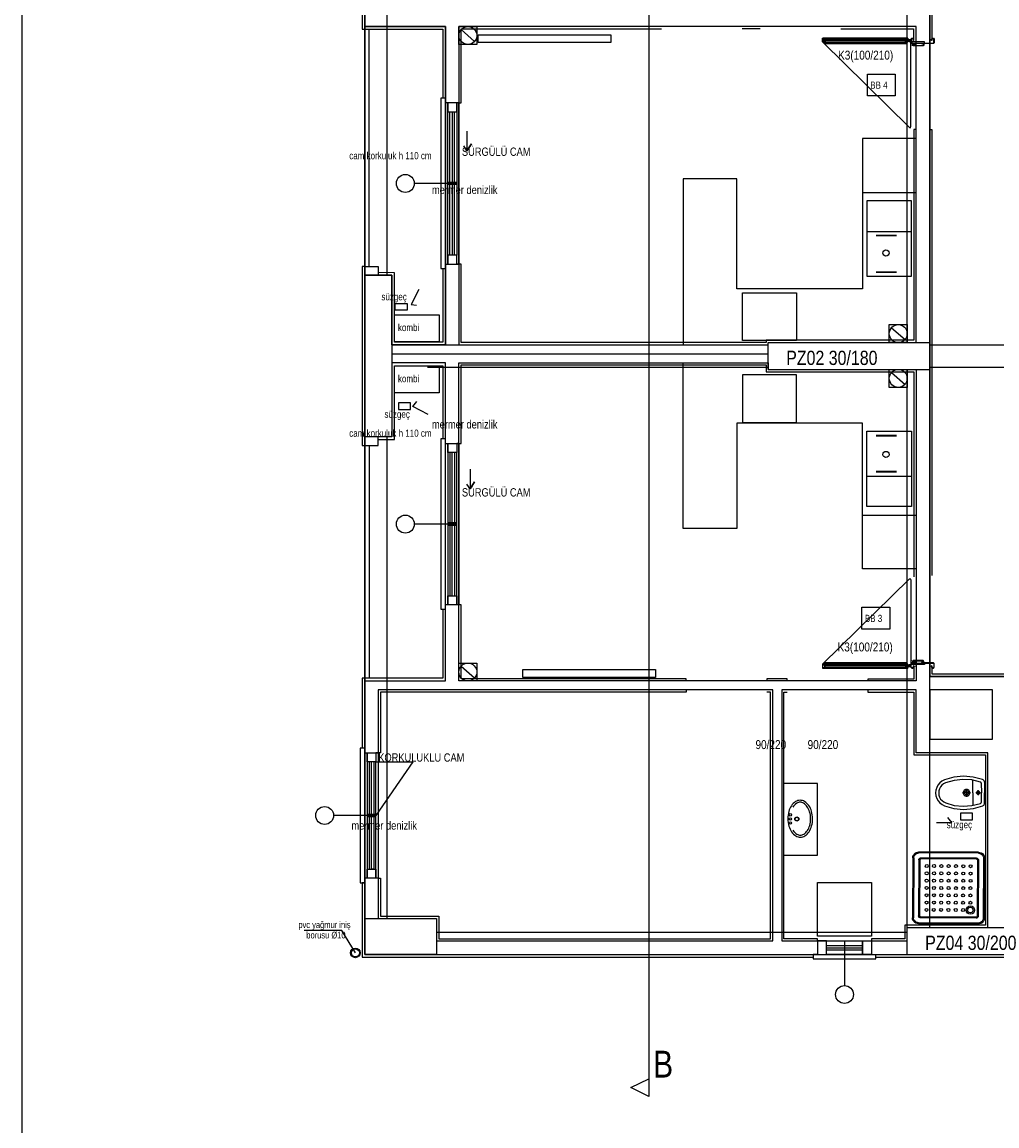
# Model space of a CAD drawing. Header units: centimetres. Extents: x 0 to 14545, y -30 to 2970.
# Tile 3 of 33: x 1150 to 1694, y 586 to 1201. Entities that reach past the tile are written whole.
import ezdxf

# ---------------------------------------------------------------- set-up
doc = ezdxf.new("R2010")
doc.units = ezdxf.units.CM
doc.layers.add('ASN-CERCEVE', color=7, linetype='CONTINUOUS')
doc.layers.add('ASN-MIMARI', color=8, linetype='CONTINUOUS')
doc.styles.get("Standard").update_dxf_attribs({"font": 'arial.ttf', "width": 0.8})

msp = doc.modelspace()

# ---------------------------------------------------------------- linework, layer by layer
at = {"layer": 'ASN-CERCEVE'}
msp.add_line((1150, 0), (1150, 2970), dxfattribs=at)
at = {"layer": 'ASN-MIMARI'}
for p, q in [((1597.37, 1190.2), (1597.42, 1190.2)), ((1642.65, 1190.85), (1597.77, 1190.85)), ((1643.05, 1190.2), (1643, 1190.2)), ((1644.3, 1191.19), (1644, 1191.19)), ((1644.33, 1190.64), (1644, 1190.64)), ((1645.65, 1190.95), (1644.05, 1190.95)), ((1644.85, 1190.15), (1644.85, 1191.75)), ((1645.38, 1191.23), (1645.65, 1191.23)), ((1645.38, 1190.67), (1645.65, 1190.67)), ((1645.65, 1142.82), (1645.65, 1189.8)), ((1621.04, 1084.55), (1646.04, 1084.55)), ((1637.64, 1082.33), (1626.26, 1082.33)), ((1637.64, 1082.03), (1626.26, 1082.03)), ((1626.26, 1062.08), (1637.64, 1062.08)), ((1626.26, 1061.78), (1637.64, 1061.78)), ((1626.26, 970.84), (1637.64, 970.84)), ((1626.26, 970.54), (1637.64, 970.54)), ((1637.64, 950.59), (1626.26, 950.59)), ((1637.64, 950.29), (1626.26, 950.29)), ((1621.04, 948.06), (1646.04, 948.06)), ((1645.65, 890.48), (1645.65, 843.5)), ((1597.37, 843.1), (1597.42, 843.1)), ((1642.65, 842.45), (1597.77, 842.45)), ((1643.05, 843.1), (1643, 843.1)), ((1644.33, 842.66), (1644, 842.66)), ((1644.3, 842.11), (1644, 842.11)), ((1645.65, 842.35), (1644.05, 842.35)), ((1644.85, 843.15), (1644.85, 841.55)), ((1645.38, 842.63), (1645.65, 842.63)), ((1645.38, 842.08), (1645.65, 842.08)), ((1680.15, 771.47), (1680.11, 778.53)), ((1684.87, 776.74), (1684.9, 771.5)), ((1686.62, 777.46), (1686.65, 771.51)), ((1686.62, 777.26), (1686.77, 777.26)), ((1687.12, 776.91), (1687.15, 771.51)), ((1678.9, 771.47), (1674.33, 771.44)), ((1676.65, 771.46), (1676.63, 773.68)), ((1676.65, 771.46), (1676.66, 769.23)), ((1680.15, 771.47), (1680.18, 764.41)), ((1684.36, 771.49), (1681.81, 771.48)), ((1683.15, 771.49), (1683.14, 772.89)), ((1683.15, 771.49), (1683.15, 770.09)), ((1684.92, 766.25), (1684.9, 771.5)), ((1686.68, 765.56), (1686.65, 771.51)), ((1687.17, 766.11), (1687.15, 771.51)), ((1686.67, 765.76), (1686.82, 765.76)), ((1646.69, 735.12), (1646.51, 701.76)), ((1647.25, 735.12), (1647.07, 701.76)), ((1650.02, 733.99), (1649.86, 702.86)), ((1683.4, 738.27), (1650.04, 738.44)), ((1683.4, 737.71), (1650.04, 737.89)), ((1650.58, 733.99), (1650.41, 702.86)), ((1682.27, 734.94), (1651.14, 735.1)), ((1682.27, 734.38), (1651.14, 734.54)), ((1682.82, 733.82), (1682.66, 702.69)), ((1683.38, 733.82), (1683.21, 702.68)), ((1686.17, 734.91), (1685.99, 701.56)), ((1686.72, 734.91), (1686.54, 701.55)), ((1682.1, 702.13), (1650.96, 702.3)), ((1683.19, 698.79), (1649.83, 698.97)), ((1683.19, 698.23), (1649.83, 698.41)), ((1682.1, 701.58), (1650.96, 701.74)), ((1328.22, 694.6), (1307.28, 694.6)), ((1335.86, 682.18), (1328.22, 694.6))]:
    msp.add_line(p, q, dxfattribs=at)
for points in [[(1499.42, 2464.04), (1499.42, 612.01)], [(1731.25, 1603.06), (1731.09, 2193.81), (1656.09, 2193.81), (1656.09, 836.31), (1731.09, 836.31)], [(1993.59, 1531.31), (1993.59, 1456.31), (1731.09, 1456.31), (1731.09, 836.31), (1656.09, 836.31), (1656.09, 2193.81), (1731.09, 2193.81), (1731.09, 1604.31), (1743.59, 1604.31), (1743.59, 1531.31), (1993.59, 1531.31)], [(1656.09, 1473.81), (1657.34, 1473.81), (1657.33, 1191.98)], [(1341.09, 1381.31), (1341.09, 1198.81)], [(1341.09, 1032.56), (1341.09, 1338.81)], [(1353.59, 1060.06), (1353.59, 1338.81)], [(1643.59, 1022.56), (1643.59, 1326.31)], [(1656.09, 1022.56), (1656.09, 1326.31)], [(1341.09, 1236.31), (1339.59, 1236.31), (1339.59, 1198.81), (1339.59, 1197.31), (1384.59, 1197.31), (1384.59, 1158.81)], [(1341.09, 1198.81), (1386.09, 1198.81), (1386.09, 1041.31), (1386.09, 1021.31), (1356.09, 1021.31), (1356.09, 1060.06), (1341.09, 1060.06)], [(1356.09, 1021.31), (1386.09, 1021.31), (1386.09, 1198.81), (1341.09, 1198.81), (1341.09, 1060.06), (1348.59, 1060.06), (1348.59, 1060.45), (1348.59, 1060.06), (1356.09, 1060.06), (1356.09, 1021.31)], [(1341.09, 1197.31), (1341.09, 990.06)], [(1341.09, 1040.06), (1341.09, 1197.31)], [(1343.59, 1065.06), (1343.59, 1197.31)], [(1393.59, 1021.31), (1566.09, 1021.31), (1566.09, 1022.56), (1648.59, 1022.56), (1648.59, 1198.81), (1393.59, 1198.81), (1393.59, 1021.31)], [(1403.59, 1198.81), (1403.59, 1188.81), (1393.59, 1188.81), (1393.59, 1198.81), (1403.59, 1198.81)], [(1393.59, 1156.31), (1394.84, 1156.31), (1394.84, 1197.56), (1506.6, 1197.56)], [(1394.83, 1197.11), (1402.34, 1190.51)], [(1551.6, 1197.66), (1561.56, 1197.64)], [(1606.56, 1197.54), (1647.06, 1197.54), (1647.15, 1191.11)], [(1478.25, 1194.27), (1478.25, 1189.89), (1404.35, 1189.89), (1404.35, 1194.27), (1478.25, 1194.27)], [(1596.52, 1192.25), (1596.52, 1190.3), (1597.37, 1190.3), (1597.37, 1190.2), (1596.42, 1190.2), (1596.42, 1192.35), (1644, 1192.35), (1644, 1190.2), (1643.05, 1190.2), (1643.05, 1190.3), (1643.9, 1190.3), (1643.9, 1192.25), (1596.52, 1192.25)], [(1596.42, 1190.2), (1644.85, 1142.51), (1645.65, 1142.51)], [(1596.52, 1190.55), (1597.47, 1190.55), (1597.47, 1192.15), (1596.52, 1192.15)], [(1596.67, 1190.45), (1597.52, 1190.45), (1597.52, 1189.45), (1642.9, 1189.45), (1642.9, 1190.45), (1643.75, 1190.45), (1643.75, 1190.35), (1643, 1190.35), (1643, 1189.35), (1597.42, 1189.35), (1597.42, 1190.35), (1596.67, 1190.35), (1596.67, 1190.45)], [(1597.57, 1192.2), (1600.07, 1192.2), (1600.07, 1192), (1597.77, 1192), (1597.77, 1189.7), (1600.07, 1189.7), (1600.07, 1189.5), (1597.57, 1189.5), (1597.57, 1192.2)], [(1600.12, 1192.2), (1600.12, 1191.95), (1597.82, 1191.95), (1597.82, 1191.6), (1642.6, 1191.6), (1642.6, 1191.95), (1640.3, 1191.95), (1640.3, 1192.2), (1600.12, 1192.2)], [(1600.12, 1189.75), (1597.82, 1189.75), (1597.82, 1190.1), (1642.6, 1190.1), (1642.6, 1189.75), (1640.3, 1189.75), (1640.3, 1189.5), (1600.12, 1189.5), (1600.12, 1189.75)], [(1642.65, 1192), (1640.35, 1192), (1640.35, 1192.2), (1642.85, 1192.2), (1642.85, 1189.5), (1640.35, 1189.5), (1640.35, 1189.7), (1642.65, 1189.7), (1642.65, 1192)], [(1643.9, 1190.55), (1642.95, 1190.55), (1642.95, 1192.15), (1643.9, 1192.15)], [(1647.8, 1189.3), (1646.15, 1189.3), (1645.65, 1189.8), (1645.65, 1191.8), (1646.15, 1192.3), (1646.65, 1192.3), (1647.15, 1191.8), (1647.15, 1191.11), (1646.95, 1191.11), (1646.95, 1191.8), (1646.65, 1192.1), (1646.15, 1192.1), (1645.85, 1191.8), (1645.85, 1189.8), (1646.15, 1189.5), (1648, 1189.5), (1648, 1188.3), (1646.86, 1188.3), (1646.86, 1188.25), (1652.39, 1188.25), (1652.69, 1188.55), (1652.69, 1188.8), (1652.39, 1189.1), (1651.55, 1189.1), (1651.55, 1189.3), (1652.39, 1189.3), (1652.89, 1188.8), (1652.89, 1188.55), (1652.39, 1188.05), (1646.86, 1188.05), (1646.86, 1188.5), (1647.8, 1188.5), (1647.8, 1189.3)], [(1646.18, 1190.31), (1646.18, 1189.56), (1653.15, 1189.56), (1653.15, 1190.31), (1646.18, 1190.31)], [(1646.8, 1188.55), (1646.59, 1188.28), (1646.55, 1188.08), (1646.55, 1188.55), (1646.55, 1189.25), (1647.74, 1189.25), (1647.74, 1188.55), (1646.8, 1188.55)], [(1646.85, 1188.65), (1646.91, 1189.15), (1646.65, 1189.15), (1646.65, 1188.59), (1646.78, 1188.65), (1646.8, 1188.65), (1646.85, 1188.65)], [(1657.65, 1192.1), (1658.15, 1192.1), (1657.65, 1192.1), (1657.35, 1191.8), (1657.35, 1191.11), (1657.15, 1191.11), (1657.15, 1191.8), (1657.65, 1192.3), (1658.15, 1192.3), (1658.65, 1191.8), (1658.65, 1189.8), (1658.15, 1189.3), (1652.62, 1189.3), (1652.62, 1189.5), (1658.15, 1189.5), (1658.45, 1189.8), (1658.45, 1191.8), (1658.15, 1192.1)], [(1621.34, 1172.34), (1636.93, 1172.34), (1636.93, 1160.21), (1621.34, 1160.21), (1621.34, 1172.34)], [(1386.09, 1156.31), (1386.09, 1158.81), (1383.59, 1158.81), (1383.59, 1086.31), (1383.59, 1063.81), (1386.09, 1063.81)], [(1393.59, 1066.31), (1393.59, 1156.31), (1386.09, 1156.31), (1386.09, 1066.31), (1393.59, 1066.31), (1392.34, 1066.31), (1392.34, 1071.31), (1387.34, 1071.31), (1387.34, 1066.31), (1387.34, 1156.31), (1387.34, 1151.31), (1392.34, 1151.31), (1392.34, 1156.31), (1392.34, 1071.31), (1391.09, 1071.31), (1391.09, 1110.68)], [(1388.59, 1111.93), (1388.59, 1151.31)], [(1389.84, 1151.31), (1389.84, 1111.93)], [(1391.09, 1111.93), (1391.09, 1151.31)], [(1648.59, 1141.31), (1647.34, 1141.31), (1647.34, 1023.81), (1564.84, 1023.81), (1564.84, 1022.56), (1394.84, 1022.56), (1394.84, 1066.31), (1393.59, 1066.31)], [(1398.06, 1140.47), (1398.06, 1129.58), (1400.61, 1133.4), (1398.06, 1129.58), (1396.32, 1132.25)], [(1398.06, 1140.47), (1398.06, 1129.58)], [(1656.09, 1141.31), (1657.34, 1141.31), (1657.34, 892.67)], [(1648.59, 1136.31), (1618.59, 1136.31), (1618.59, 1052.56), (1548.59, 1052.56), (1548.59, 1113.81), (1518.59, 1113.81), (1518.59, 1021.31), (1566.09, 1021.31)], [(1648.59, 1136.31), (1618.59, 1136.31), (1618.59, 1106.31), (1648.59, 1106.31)], [(1392.34, 1111.31), (1368.71, 1111.31)], [(1392.34, 1110.68), (1387.34, 1110.68), (1387.34, 1111.93), (1392.34, 1111.93), (1392.34, 1110.68)], [(1389.84, 1110.68), (1389.84, 1071.31), (1388.59, 1071.31), (1388.59, 1110.68)], [(1648.59, 1022.56), (1648.59, 1111.31)], [(1646.04, 1059.55), (1646.04, 1101.55), (1621.04, 1101.55), (1621.04, 1059.55), (1646.04, 1059.55)], [(1341.09, 1065.06), (1339.59, 1065.06), (1339.59, 990.06), (1339.59, 965.06), (1341.09, 965.06)], [(1341.09, 1040.06), (1341.09, 1065.06), (1348.59, 1065.06), (1348.59, 1060.06)], [(1356.09, 1060.06), (1356.09, 970.06), (1341.09, 970.06), (1341.09, 1060.06), (1356.09, 1060.06)], [(1384.59, 1063.81), (1384.59, 1022.81), (1357.59, 1022.81), (1357.59, 1034), (1357.59, 1061.5), (1348.59, 1061.56)], [(1371.3, 1052.15), (1367.04, 1043.83), (1369.99, 1043.38)], [(1581.77, 1023.63), (1551.77, 1023.63), (1551.77, 1050.27), (1581.77, 1050.27), (1581.77, 1023.63)], [(1358.12, 1044.28), (1364.82, 1044.28), (1364.82, 1040.59), (1358.12, 1040.59), (1358.12, 1044.28)], [(1357.59, 1038.06), (1382.59, 1038.06), (1382.59, 1023.06), (1357.59, 1023.06), (1357.59, 1038.06)], [(1643.59, 1032.56), (1643.59, 1022.56), (1633.59, 1022.56), (1633.59, 1032.56), (1643.59, 1032.56)], [(1634.83, 1030.86), (1642.34, 1024.26)], [(1566.09, 1007.56), (1566.09, 1022.56)], [(1566.09, 1022.56), (1656.09, 1022.56)], [(1656.09, 1007.56), (1656.09, 1022.56)], [(1356.09, 1021.31), (1356.09, 1016.31), (1566.09, 1016.31)], [(1376.09, 1021.31), (1566.09, 1021.31)], [(1656.09, 1021.31), (1731.09, 1021.31)], [(1341.09, 833.81), (1386.09, 833.81), (1386.09, 1011.31), (1386.09, 1011.31), (1356.09, 1011.31), (1356.09, 970.06), (1341.09, 970.06)], [(1341.09, 833.81), (1386.09, 833.81), (1386.09, 1011.31), (1356.09, 1011.31), (1356.09, 970.06), (1348.59, 970.06), (1348.59, 970.06), (1341.09, 970.06), (1341.09, 833.81)], [(1393.59, 1011.31), (1566.09, 1011.31), (1566.09, 1007.56), (1648.59, 1007.56), (1648.59, 833.81), (1393.59, 833.81), (1393.59, 1011.31)], [(1393.59, 966.31), (1394.84, 966.31), (1394.84, 1010.06), (1564.84, 1010.06), (1564.84, 1007.56)], [(1648.59, 896.31), (1618.59, 896.31), (1618.59, 977.56), (1548.59, 977.56), (1548.59, 918.81), (1518.59, 918.81), (1518.59, 1011.31), (1566.09, 1011.31)], [(1348.59, 968.56), (1357.59, 968.56), (1357.59, 996.06), (1357.59, 996.06), (1357.59, 1009.56), (1384.59, 1009.56), (1384.59, 968.81)], [(1357.59, 1009.56), (1382.59, 1009.56), (1382.59, 994.56), (1357.59, 994.56), (1357.59, 1009.56)], [(1376.09, 1008.81), (1566.09, 1008.81)], [(1581.77, 1004.64), (1551.77, 1004.64), (1551.77, 978), (1581.77, 978), (1581.77, 1004.64)], [(1564.84, 1007.56), (1564.84, 1006.31), (1647.34, 1006.31), (1647.34, 891.99)], [(1566.09, 1007.56), (1656.09, 1007.56)], [(1643.59, 1007.56), (1643.59, 997.56), (1633.59, 997.56), (1633.59, 1007.56), (1643.59, 1007.56)], [(1634.83, 1005.86), (1642.34, 999.26)], [(1643.59, 696.31), (1643.59, 1007.56)], [(1648.59, 1007.56), (1648.59, 921.31)], [(1656.09, 1008.81), (1731.09, 1008.81)], [(1656.09, 696.31), (1656.09, 1007.56)], [(1341.09, 701.31), (1341.09, 997.56)], [(1341.09, 990.06), (1341.09, 965.06), (1348.59, 965.06), (1348.59, 970.06)], [(1341.09, 988.56), (1341.09, 835.31)], [(1341.09, 988.56), (1341.09, 835.31)], [(1359.82, 985.29), (1366.52, 985.29), (1366.52, 988.98), (1359.82, 988.98), (1359.82, 985.29)], [(1376.45, 982.53), (1367.92, 986.82), (1370.19, 989.6)], [(1646.04, 973.06), (1646.04, 931.06), (1621.04, 931.06), (1621.04, 973.06), (1646.04, 973.06)], [(1353.59, 701.31), (1353.59, 970.06)], [(1386.09, 966.31), (1386.09, 968.81), (1383.59, 968.81), (1383.59, 896.31), (1383.59, 873.81), (1386.09, 873.81)], [(1343.59, 965.06), (1343.59, 835.31)], [(1393.59, 966.31), (1393.59, 876.31), (1386.09, 876.31), (1386.09, 966.31), (1393.59, 966.31), (1392.34, 966.31), (1392.34, 961.31), (1387.34, 961.31), (1387.34, 966.31), (1387.34, 876.31), (1387.34, 881.31), (1392.34, 881.31), (1392.34, 876.31), (1392.34, 961.31), (1391.09, 961.31), (1391.09, 921.93)], [(1389.84, 921.93), (1389.84, 961.31), (1388.59, 961.31), (1388.59, 921.93)], [(1399.78, 951.9), (1399.78, 941.01), (1402.33, 944.83), (1399.78, 941.01), (1398.04, 943.67)], [(1399.78, 951.9), (1399.78, 941.01)], [(1648.59, 896.31), (1618.59, 896.31), (1618.59, 926.31), (1648.59, 926.31)], [(1392.34, 921.31), (1368.71, 921.31)], [(1392.34, 921.93), (1387.34, 921.93), (1387.34, 920.68), (1392.34, 920.68), (1392.34, 921.93)], [(1388.59, 920.68), (1388.59, 881.31)], [(1389.84, 881.31), (1389.84, 920.68)], [(1391.09, 920.68), (1391.09, 881.31)], [(1656.09, 900.28), (1656.09, 836.31)], [(1596.42, 843.1), (1644.85, 890.79), (1645.65, 890.79)], [(1520.32, 833.81), (1520.32, 835.06), (1394.82, 835.06), (1394.82, 876.31), (1393.59, 876.31)], [(1618.34, 874.9), (1633.93, 874.9), (1633.93, 862.76), (1618.34, 862.76), (1618.34, 874.9)], [(1384.59, 873.81), (1384.59, 835.31), (1341.09, 835.31), (1339.59, 835.31), (1339.59, 796.31)], [(1403.59, 843.81), (1403.59, 833.81), (1393.59, 833.81), (1393.59, 843.81), (1403.59, 843.81)], [(1596.67, 842.85), (1597.52, 842.85), (1597.52, 843.85), (1642.9, 843.85), (1642.9, 842.85), (1643.75, 842.85), (1643.75, 842.95), (1643, 842.95), (1643, 843.95), (1597.42, 843.95), (1597.42, 842.95), (1596.67, 842.95), (1596.67, 842.85)], [(1597.57, 841.1), (1600.07, 841.1), (1600.07, 841.3), (1597.77, 841.3), (1597.77, 843.6), (1600.07, 843.6), (1600.07, 843.8), (1597.57, 843.8), (1597.57, 841.1)], [(1600.12, 843.55), (1597.82, 843.55), (1597.82, 843.2), (1642.6, 843.2), (1642.6, 843.55), (1640.3, 843.55), (1640.3, 843.8), (1600.12, 843.8), (1600.12, 843.55)], [(1642.65, 841.3), (1640.35, 841.3), (1640.35, 841.1), (1642.85, 841.1), (1642.85, 843.8), (1640.35, 843.8), (1640.35, 843.6), (1642.65, 843.6), (1642.65, 841.3)], [(1647.8, 844), (1646.15, 844), (1645.65, 843.5), (1645.65, 841.5), (1646.15, 841), (1646.65, 841), (1647.15, 841.5), (1647.15, 842.19), (1646.95, 842.19), (1646.95, 841.5), (1646.65, 841.2), (1646.15, 841.2), (1645.85, 841.5), (1645.85, 843.5), (1646.15, 843.8), (1648, 843.8), (1648, 845), (1646.86, 845), (1646.86, 845.05), (1652.39, 845.05), (1652.69, 844.75), (1652.69, 844.5), (1652.39, 844.2), (1651.55, 844.2), (1651.55, 844), (1652.39, 844), (1652.89, 844.5), (1652.89, 844.75), (1652.39, 845.25), (1646.86, 845.25), (1646.86, 844.8), (1647.8, 844.8), (1647.8, 844)], [(1646.18, 842.99), (1646.18, 843.74), (1653.15, 843.74), (1653.15, 842.99), (1646.18, 842.99)], [(1646.8, 844.75), (1646.59, 845.02), (1646.55, 845.22), (1646.55, 844.75), (1646.55, 844.05), (1647.74, 844.05), (1647.74, 844.75), (1646.8, 844.75)], [(1646.85, 844.65), (1646.91, 844.15), (1646.65, 844.15), (1646.65, 844.72), (1646.78, 844.65), (1646.8, 844.65), (1646.85, 844.65)], [(1657.65, 841.2), (1658.15, 841.2), (1657.65, 841.2), (1657.35, 841.5), (1657.35, 842.19), (1657.15, 842.19), (1657.15, 841.5), (1657.65, 841), (1658.15, 841), (1658.65, 841.5), (1658.65, 843.5), (1658.15, 844), (1652.62, 844), (1652.62, 843.8), (1658.15, 843.8), (1658.45, 843.5), (1658.45, 841.5), (1658.15, 841.2)], [(1394.83, 842.11), (1402.34, 835.51)], [(1503.12, 840.22), (1503.12, 835.84), (1429.22, 835.84), (1429.22, 840.22), (1503.12, 840.22)], [(1596.52, 841.05), (1596.52, 843), (1597.37, 843), (1597.37, 843.1), (1596.42, 843.1), (1596.42, 840.95), (1644, 840.95), (1644, 843.1), (1643.05, 843.1), (1643.05, 843), (1643.9, 843), (1643.9, 841.05), (1596.52, 841.05)], [(1596.52, 842.75), (1597.47, 842.75), (1597.47, 841.15), (1596.52, 841.15)], [(1600.12, 841.1), (1600.12, 841.35), (1597.82, 841.35), (1597.82, 841.7), (1642.6, 841.7), (1642.6, 841.35), (1640.3, 841.35), (1640.3, 841.1), (1600.12, 841.1)], [(1648.59, 841.99), (1647.34, 841.87), (1647.34, 834.87), (1621.66, 834.87), (1621.66, 833.81)], [(1643.9, 842.75), (1642.95, 842.75), (1642.95, 841.15), (1643.9, 841.15)], [(1656.09, 841.99), (1657.32, 842.22), (1657.32, 837.72), (1729.82, 837.72), (1729.83, 841.85)], [(1341.09, 833.81), (1341.09, 681.31), (2046.09, 681.31), (2046.09, 833.81)], [(1576.66, 833.81), (1576.66, 835.06), (1565.32, 835.06), (1565.32, 834.17)], [(1568.59, 828.81), (1348.59, 828.81), (1348.59, 701.31), (1381.09, 701.31), (1381.09, 688.81), (1568.59, 688.81), (1568.59, 828.81)], [(1520.31, 828.81), (1520.3, 827.56), (1349.8, 827.56), (1349.8, 793.81), (1348.59, 793.81)], [(1348.59, 723.81), (1349.84, 723.81), (1349.84, 702.56), (1382.34, 702.56), (1382.34, 690.06), (1567.34, 690.06), (1567.34, 827.56), (1565.3, 827.56)], [(1688.59, 793.81), (1648.59, 793.81), (1648.59, 828.81), (1573.59, 828.81), (1573.59, 688.81), (1643.59, 688.81), (1643.59, 696.31), (1688.59, 696.31), (1688.59, 728.81), (1688.59, 728.81), (1688.59, 793.81)], [(1593.59, 688.81), (1593.59, 690.06), (1574.84, 690.06), (1574.84, 827.56), (1576.68, 827.56)], [(1621.68, 828.81), (1621.68, 827.56), (1647.18, 827.56), (1647.18, 792.56), (1687.18, 792.56), (1687.18, 697.56), (1642.18, 697.56), (1642.18, 690.06), (1623.59, 690.06), (1623.59, 688.81)], [(1656.09, 801.31), (1691.09, 801.31), (1691.09, 828.81), (1656.09, 828.81), (1656.09, 801.31)], [(1341.09, 793.81), (1341.09, 796.31), (1338.59, 796.31), (1338.59, 723.81), (1338.59, 721.31), (1341.09, 721.31)], [(1348.59, 793.81), (1348.59, 723.81), (1341.09, 723.81), (1341.09, 793.81), (1348.59, 793.81), (1347.34, 793.81), (1347.34, 788.81), (1342.34, 788.81), (1342.34, 793.81), (1342.34, 723.81), (1342.34, 728.81), (1347.34, 728.81), (1347.34, 723.81), (1347.34, 788.81), (1346.09, 788.81), (1346.09, 759.43)], [(1344.84, 759.43), (1344.84, 788.81), (1343.59, 788.81), (1343.59, 759.43)], [(1347.34, 788.81), (1367.92, 788.81), (1347.34, 758.81)], [(1574.84, 736.58), (1593.59, 736.58), (1593.59, 776.58), (1574.84, 776.58)], [(1664.31, 778.62), (1662.93, 777.91), (1661.72, 776.95), (1660.73, 775.76), (1659.99, 774.39), (1659.54, 772.91), (1659.4, 771.37)], [(1664.95, 776.99), (1663.88, 776.44), (1662.95, 775.69), (1662.18, 774.77), (1661.61, 773.72), (1661.26, 772.57), (1661.15, 771.38)], [(1685.63, 778.86), (1680.38, 780.26), (1674.95, 780.7), (1669.54, 780.14), (1664.31, 778.62)], [(1684.36, 777.45), (1679.55, 778.62), (1674.62, 778.94), (1669.7, 778.39), (1664.95, 776.99)], [(1684.87, 776.74), (1684.85, 776.9), (1684.8, 777.04), (1684.73, 777.18), (1684.62, 777.29), (1684.5, 777.39), (1684.36, 777.45)], [(1686.62, 777.46), (1686.58, 777.76), (1686.49, 778.05), (1686.34, 778.31), (1686.15, 778.54), (1685.91, 778.72), (1685.63, 778.86)], [(1687.12, 776.91), (1687.11, 776.99), (1687.08, 777.06), (1687.04, 777.13), (1686.98, 777.18), (1686.92, 777.22), (1686.84, 777.25), (1686.77, 777.26)], [(1659.4, 771.37), (1659.56, 769.83), (1660.02, 768.35), (1660.78, 766.99), (1661.78, 765.82), (1663, 764.86), (1664.39, 764.17)], [(1661.15, 771.38), (1661.27, 770.18), (1661.63, 769.04), (1662.21, 767.99), (1662.99, 767.08), (1663.94, 766.34), (1665.01, 765.8)], [(1678.52, 771.47), (1678.48, 771.85), (1678.35, 772.23), (1678.16, 772.57), (1677.89, 772.86), (1677.57, 773.08), (1677.22, 773.24), (1676.83, 773.32), (1676.44, 773.32), (1676.06, 773.24), (1675.7, 773.07), (1675.38, 772.84), (1675.12, 772.55), (1674.93, 772.21), (1674.81, 771.84), (1674.77, 771.45)], [(1674.77, 771.45), (1674.81, 771.06), (1674.94, 770.68), (1675.13, 770.35), (1675.4, 770.06), (1675.72, 769.83), (1676.08, 769.67), (1676.46, 769.59), (1676.85, 769.59), (1677.23, 769.68), (1677.59, 769.84), (1677.91, 770.07), (1678.17, 770.36), (1678.36, 770.7), (1678.48, 771.08), (1678.52, 771.47)], [(1677.8, 771.46), (1677.77, 771.7), (1677.69, 771.93), (1677.57, 772.14), (1677.41, 772.31), (1677.22, 772.45), (1677, 772.55), (1676.76, 772.6), (1676.52, 772.6), (1676.28, 772.55), (1676.07, 772.45), (1675.87, 772.31), (1675.71, 772.13), (1675.59, 771.92), (1675.52, 771.69), (1675.5, 771.45)], [(1675.5, 771.45), (1675.52, 771.21), (1675.6, 770.98), (1675.72, 770.78), (1675.88, 770.6), (1676.08, 770.46), (1676.3, 770.36), (1676.53, 770.31), (1676.77, 770.31), (1677.01, 770.36), (1677.23, 770.46), (1677.42, 770.61), (1677.58, 770.78), (1677.7, 770.99), (1677.77, 771.22), (1677.8, 771.46)], [(1684.02, 771.49), (1684, 771.68), (1683.94, 771.85), (1683.85, 772.01), (1683.73, 772.14), (1683.58, 772.25), (1683.41, 772.32), (1683.23, 772.36), (1683.05, 772.36), (1682.87, 772.32), (1682.7, 772.24), (1682.56, 772.14), (1682.44, 772), (1682.34, 771.84), (1682.29, 771.67), (1682.27, 771.48)], [(1682.27, 771.48), (1682.29, 771.3), (1682.35, 771.13), (1682.44, 770.97), (1682.56, 770.84), (1682.71, 770.73), (1682.88, 770.66), (1683.06, 770.62), (1683.24, 770.62), (1683.42, 770.66), (1683.59, 770.73), (1683.73, 770.84), (1683.86, 770.98), (1683.95, 771.14), (1684, 771.31), (1684.02, 771.49)], [(1578.99, 764.22), (1578.53, 763.47), (1578.14, 762.69), (1577.81, 761.87), (1577.55, 761.03)], [(1581.36, 766.55), (1580.68, 766.07), (1580.05, 765.51), (1579.48, 764.9), (1578.99, 764.22)], [(1581.94, 765.62), (1581.3, 765.16), (1580.71, 764.63), (1580.19, 764.03), (1579.74, 763.38)], [(1583.84, 767.27), (1583.19, 767.22), (1582.55, 767.08), (1581.94, 766.86), (1581.36, 766.55)], [(1583.84, 766.18), (1583.35, 766.14), (1582.86, 766.03), (1582.39, 765.86), (1581.94, 765.62)], [(1586.32, 766.58), (1585.74, 766.88), (1585.13, 767.1), (1584.49, 767.23), (1583.84, 767.27)], [(1585.75, 765.65), (1585.31, 765.88), (1584.83, 766.04), (1584.34, 766.14), (1583.84, 766.18)], [(1587.83, 763.68), (1587.39, 764.25), (1586.89, 764.77), (1586.35, 765.24), (1585.75, 765.65)], [(1588.73, 764.29), (1588.22, 764.96), (1587.65, 765.57), (1587.01, 766.11), (1586.32, 766.58)], [(1589.16, 760.82), (1588.91, 761.57), (1588.61, 762.3), (1588.24, 763.01), (1587.83, 763.68)], [(1590.21, 761.12), (1589.94, 761.96), (1589.6, 762.77), (1589.19, 763.55), (1588.73, 764.29)], [(1664.39, 764.17), (1669.63, 762.7), (1675.04, 762.2), (1680.46, 762.69), (1685.71, 764.15)], [(1665.01, 765.8), (1669.77, 764.45), (1674.69, 763.95), (1679.63, 764.32), (1684.42, 765.54)], [(1684.42, 765.54), (1684.56, 765.61), (1684.68, 765.7), (1684.79, 765.82), (1684.86, 765.95), (1684.91, 766.1), (1684.92, 766.25)], [(1685.71, 764.15), (1685.98, 764.28), (1686.22, 764.47), (1686.41, 764.7), (1686.56, 764.97), (1686.65, 765.26), (1686.68, 765.56)], [(1686.82, 765.76), (1686.9, 765.77), (1686.98, 765.79), (1687.04, 765.83), (1687.1, 765.89), (1687.14, 765.96), (1687.16, 766.03), (1687.17, 766.11)], [(1347.34, 758.81), (1323.71, 758.81)], [(1347.34, 759.43), (1342.34, 759.43), (1342.34, 758.18), (1347.34, 758.18), (1347.34, 759.43)], [(1343.59, 758.18), (1343.59, 728.81)], [(1346.09, 758.18), (1346.09, 728.81), (1344.84, 728.81), (1344.84, 758.18)], [(1577.55, 761.03), (1577.31, 760.03), (1577.14, 759.01), (1577.05, 757.98), (1577.02, 756.94)], [(1589.7, 757.03), (1589.67, 757.99), (1589.56, 758.95), (1589.39, 759.89), (1589.16, 760.82)], [(1590.8, 757.04), (1590.76, 758.07), (1590.64, 759.1), (1590.46, 760.12), (1590.21, 761.12)], [(1659.97, 754.84), (1668.49, 754.84), (1666.23, 757.62)], [(1673.33, 756.37), (1680.03, 756.37), (1680.03, 760.07), (1673.33, 760.07), (1673.33, 756.37)], [(1577.02, 756.94), (1577.06, 755.91), (1577.17, 754.88), (1577.35, 753.86), (1577.6, 752.86)], [(1577.6, 752.86), (1577.88, 752.02), (1578.22, 751.21), (1578.62, 750.43), (1579.09, 749.69)], [(1587.92, 750.36), (1588.33, 751.04), (1588.68, 751.74), (1588.98, 752.48), (1589.21, 753.23)], [(1588.83, 749.76), (1589.28, 750.51), (1589.68, 751.29), (1590.01, 752.11), (1590.27, 752.95)], [(1589.21, 753.23), (1589.43, 754.17), (1589.59, 755.11), (1589.68, 756.07), (1589.7, 757.03)], [(1590.27, 752.95), (1590.51, 753.95), (1590.67, 754.97), (1590.77, 756), (1590.8, 757.04)], [(1579.09, 749.69), (1579.59, 749.02), (1580.17, 748.41), (1580.81, 747.87), (1581.5, 747.4)], [(1579.83, 750.55), (1580.29, 749.9), (1580.82, 749.31), (1581.41, 748.78), (1582.06, 748.33)], [(1581.5, 747.4), (1582.08, 747.1), (1582.69, 746.88), (1583.33, 746.75), (1583.98, 746.71)], [(1582.06, 748.33), (1582.51, 748.1), (1582.98, 747.94), (1583.47, 747.84), (1583.97, 747.81)], [(1583.97, 747.81), (1584.47, 747.84), (1584.96, 747.95), (1585.43, 748.12), (1585.87, 748.36)], [(1583.98, 746.71), (1584.63, 746.76), (1585.27, 746.9), (1585.88, 747.13), (1586.45, 747.43)], [(1585.87, 748.36), (1586.46, 748.77), (1587, 749.25), (1587.49, 749.78), (1587.92, 750.36)], [(1586.45, 747.43), (1587.14, 747.91), (1587.77, 748.47), (1588.33, 749.08), (1588.83, 749.76)], [(1646.69, 735.12), (1646.78, 735.87), (1647.03, 736.57), (1647.43, 737.2), (1647.96, 737.73), (1648.59, 738.12), (1649.3, 738.36), (1650.04, 738.44)], [(1647.25, 735.12), (1647.32, 735.74), (1647.53, 736.33), (1647.86, 736.85), (1648.3, 737.29), (1648.83, 737.62), (1649.42, 737.82), (1650.04, 737.89)], [(1650.02, 733.99), (1650.05, 734.24), (1650.13, 734.48), (1650.27, 734.69), (1650.44, 734.86), (1650.66, 734.99), (1650.89, 735.07), (1651.14, 735.1)], [(1650.58, 733.99), (1650.59, 734.12), (1650.63, 734.23), (1650.7, 734.34), (1650.79, 734.43), (1650.89, 734.49), (1651.01, 734.53), (1651.14, 734.54)], [(1682.27, 734.94), (1682.52, 734.91), (1682.76, 734.82), (1682.97, 734.69), (1683.14, 734.51), (1683.27, 734.3), (1683.35, 734.07), (1683.38, 733.82)], [(1682.27, 734.38), (1682.39, 734.36), (1682.51, 734.32), (1682.62, 734.26), (1682.7, 734.17), (1682.77, 734.06), (1682.81, 733.94), (1682.82, 733.82)], [(1683.4, 738.27), (1684.15, 738.18), (1684.85, 737.93), (1685.48, 737.53), (1686, 737), (1686.4, 736.36), (1686.64, 735.65), (1686.72, 734.91)], [(1683.4, 737.71), (1684.02, 737.64), (1684.61, 737.43), (1685.13, 737.09), (1685.57, 736.65), (1685.9, 736.12), (1686.1, 735.53), (1686.17, 734.91)], [(1341.09, 721.31), (1339.59, 721.31), (1339.59, 679.81), (1591.09, 679.81)], [(1623.6, 691.5), (1593.6, 691.5), (1593.6, 721.5), (1623.6, 721.5), (1623.6, 691.5)], [(1650.96, 701.74), (1650.71, 701.77), (1650.48, 701.85), (1650.27, 701.99), (1650.09, 702.16), (1649.96, 702.38), (1649.88, 702.61), (1649.86, 702.86)], [(1650.96, 702.3), (1650.84, 702.31), (1650.72, 702.35), (1650.62, 702.42), (1650.53, 702.51), (1650.47, 702.61), (1650.42, 702.73), (1650.41, 702.86)], [(1682.66, 702.69), (1682.64, 702.56), (1682.6, 702.44), (1682.54, 702.34), (1682.45, 702.25), (1682.34, 702.19), (1682.22, 702.15), (1682.1, 702.13)], [(1683.21, 702.68), (1683.19, 702.44), (1683.1, 702.2), (1682.97, 701.99), (1682.79, 701.82), (1682.58, 701.68), (1682.34, 701.6), (1682.1, 701.58)], [(1341.09, 681.31), (1341.09, 701.31), (1381.09, 701.31), (1381.09, 681.31), (1341.09, 681.31)], [(1643.59, 681.31), (1643.59, 696.31)], [(1643.59, 696.31), (1743.59, 696.31)], [(1649.83, 698.41), (1649.09, 698.5), (1648.39, 698.75), (1647.76, 699.15), (1647.23, 699.68), (1646.84, 700.32), (1646.59, 701.02), (1646.51, 701.76)], [(1649.83, 698.97), (1649.22, 699.04), (1648.63, 699.25), (1648.1, 699.58), (1647.67, 700.03), (1647.34, 700.55), (1647.14, 701.14), (1647.07, 701.76)], [(1685.99, 701.56), (1685.92, 700.94), (1685.71, 700.35), (1685.37, 699.83), (1684.93, 699.39), (1684.4, 699.06), (1683.81, 698.86), (1683.19, 698.79)], [(1686.54, 701.55), (1686.46, 700.81), (1686.21, 700.11), (1685.81, 699.48), (1685.27, 698.95), (1684.64, 698.56), (1683.93, 698.31), (1683.19, 698.23)], [(1381.09, 693.81), (1643.59, 693.81)], [(1593.59, 688.81), (1593.59, 681.31), (1598.59, 681.31), (1598.59, 688.81), (1593.59, 688.81), (1623.59, 688.81), (1623.59, 681.31), (1618.59, 681.31), (1618.59, 688.81), (1618.59, 681.31), (1598.59, 681.31)], [(1598.59, 686.31), (1618.59, 686.31)], [(1598.59, 685.06), (1618.59, 685.06)], [(1598.59, 683.81), (1618.59, 683.81)], [(1608.59, 688.81), (1608.59, 663.94)], [(1381.09, 681.31), (1643.59, 681.31)], [(1593.59, 681.31), (1591.09, 681.31), (1591.09, 678.81), (1623.59, 678.81), (1626.09, 678.81), (1626.09, 681.31)], [(1626.09, 679.81), (1761.09, 679.81)], [(1643.59, 681.31), (1743.59, 681.31)], [(1499.42, 602.01), (1489.42, 607.01), (1499.42, 612.01), (1499.42, 602.01)]]:
    msp.add_lwpolyline(points, dxfattribs=at)
for centre, radius in [((1398.59, 1193.81), 5), ((1644.85, 1190.95), 0.6), ((1644.85, 1190.95), 0.4), ((1363.71, 1111.31), 5), ((1631.68, 1072.47), 1.73), ((1638.59, 1027.56), 5), ((1638.59, 1002.56), 5), ((1631.68, 960.15), 1.73), ((1363.71, 921.31), 5), ((1398.59, 838.81), 5), ((1644.85, 842.35), 0.6), ((1644.85, 842.35), 0.4), ((1318.71, 758.81), 5), ((1578.39, 759.17), 0.713), ((1578.41, 756.86), 0.713), ((1582.03, 756.86), 1.15), ((1582.03, 756.86), 0.969), ((1578.42, 754.62), 0.713), ((1654.43, 726.55), 0.834), ((1654.45, 730.62), 0.834), ((1658.51, 726.53), 0.834), ((1658.53, 730.6), 0.834), ((1662.58, 726.51), 0.834), ((1662.61, 730.58), 0.834), ((1666.66, 726.48), 0.834), ((1666.68, 730.56), 0.834), ((1670.74, 726.46), 0.834), ((1670.76, 730.54), 0.834), ((1674.82, 726.44), 0.834), ((1674.84, 730.52), 0.834), ((1678.89, 726.42), 0.834), ((1678.91, 730.51), 0.834), ((1654.41, 722.47), 0.834), ((1658.48, 722.45), 0.834), ((1662.56, 722.43), 0.834), ((1666.64, 722.41), 0.834), ((1670.72, 722.39), 0.834), ((1674.79, 722.36), 0.834), ((1678.87, 722.35), 0.834), ((1654.36, 714.32), 0.834), ((1654.39, 718.4), 0.834), ((1658.44, 714.3), 0.834), ((1658.46, 718.38), 0.834), ((1662.52, 714.28), 0.834), ((1662.54, 718.35), 0.834), ((1666.6, 714.26), 0.834), ((1666.62, 718.33), 0.834), ((1670.67, 714.24), 0.834), ((1670.69, 718.31), 0.834), ((1674.75, 714.21), 0.834), ((1674.77, 718.29), 0.834), ((1678.83, 714.19), 0.834), ((1678.85, 718.27), 0.834), ((1654.34, 710.25), 0.834), ((1658.42, 710.23), 0.834), ((1662.5, 710.2), 0.834), ((1666.57, 710.18), 0.834), ((1670.65, 710.16), 0.834), ((1674.73, 710.14), 0.834), ((1678.78, 706.04), 2.36), ((1678.81, 710.12), 0.834), ((1654.32, 706.17), 0.834), ((1658.4, 706.15), 0.834), ((1662.48, 706.13), 0.834), ((1666.55, 706.11), 0.834), ((1670.63, 706.09), 0.834), ((1674.71, 706.06), 0.834), ((1678.78, 706.04), 1.53), ((1335.86, 682.18), 2.7), ((1335.86, 682.18), 2.25), ((1608.59, 658.94), 5)]:
    msp.add_circle(centre, radius, dxfattribs=at)

# ---------------------------------------------------------------- texts
at = {"layer": 'ASN-MIMARI', "width": 0.8}
for s, height, p in [('K3(100/210)', 5, (1605.01, 1180.37)), ('BB 4', 3.994, (1622.96, 1164.16)), ('cam korkuluk h 110 cm', 3.9936, (1332.44, 1124.8)), ('SÜRGÜLÜ CAM', 4.6345, (1395.25, 1126.7)), ('mermer denizlik', 4.6345, (1378.53, 1105.41)), ('süzgeç', 3.994, (1350.38, 1046.12)), ('kombi', 3.994, (1359.58, 1028.96)), ('PZ02 30/180', 7.9541, (1576.09, 1010.06)), ('kombi', 3.994, (1359.58, 1000.46)), ('süzgeç', 3.994, (1352.08, 980.6)), ('mermer denizlik', 4.6345, (1378.53, 974.63)), ('cam korkuluk h 110 cm', 3.9936, (1332.44, 970.03)), ('SÜRGÜLÜ CAM', 4.6345, (1395.25, 936.7)), ('BB 3', 3.994, (1619.95, 866.72)), ('K3(100/210)', 5, (1604.74, 850.28)), ('90/220', 5, (1558.96, 795.84)), ('90/220', 5, (1588.02, 795.85)), ('KORKULUKLU CAM', 4.6345, (1348.59, 788.81)), ('mermer denizlik', 4.6345, (1333.65, 750.9)), ('süzgeç', 3.994, (1665.59, 751.69)), ('pvc yağmur iniş', 3.75, (1304.07, 696)), ('borusu %%c10', 3.75, (1308.5, 690.22)), ('PZ04 30/200', 7.9541, (1653.59, 683.81)), ('B', 15, (1501.86, 612.63))]:
    msp.add_text(s, height=height, dxfattribs=at).set_placement(p)

doc.saveas('drawing.dxf')
